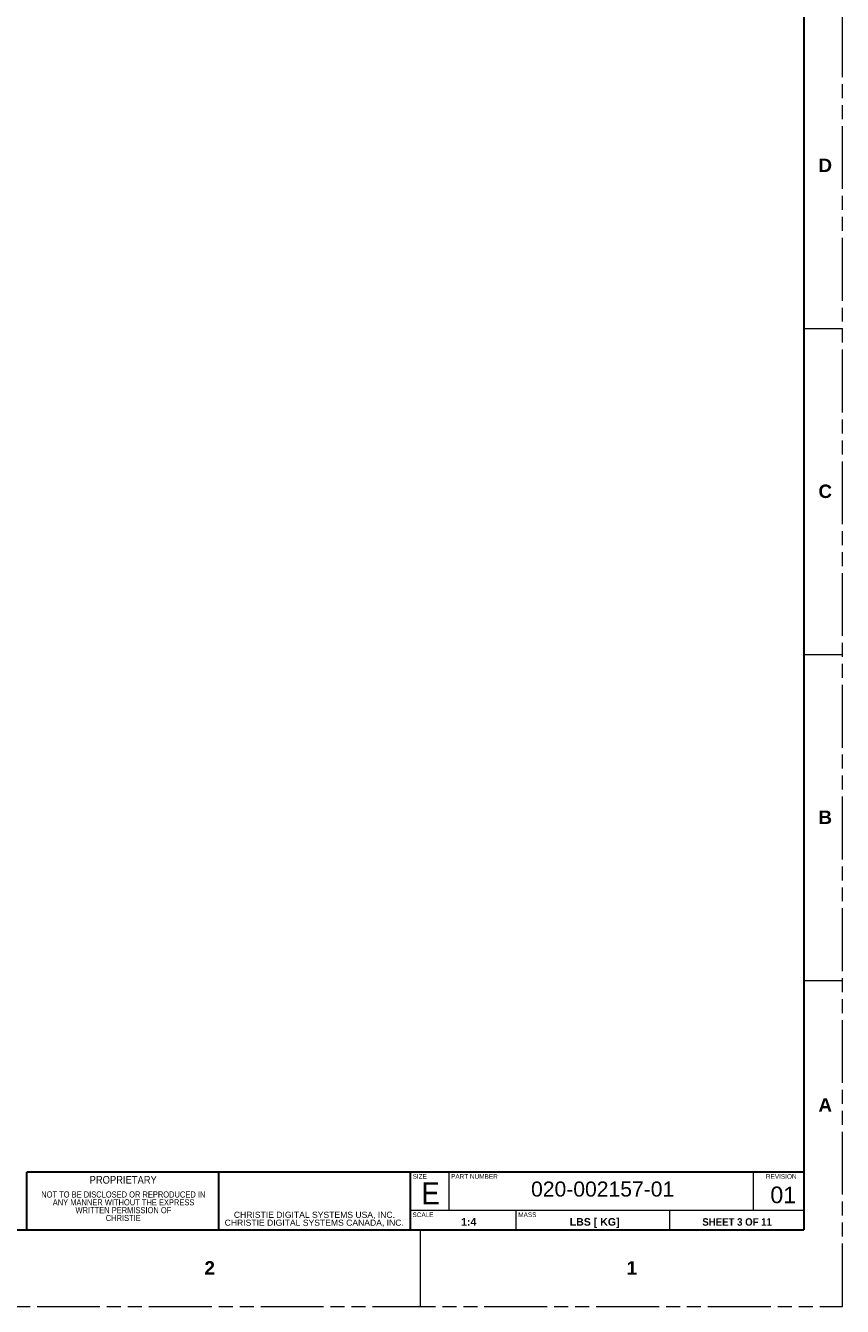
# Model space of a CAD drawing. Header units: millimetres. Extents: x 3925 to 5043, y -86 to 778.
# Tile 105 of 158: x 4772 to 5043, y -86 to 338. Entities that reach past the tile are written whole.
import ezdxf

# ---------------------------------------------------------------- set-up
doc = ezdxf.new("R2010")
doc.units = ezdxf.units.MM
doc.header["$LTSCALE"] = 46.255
doc.linetypes.add('PHANTOM', pattern=[0.8, 0.45, -0.05, 0.1, -0.05, 0.1, -0.05])
doc.linetypes.add('SLD-Solid', pattern=[0])
doc.layers.get('0').update_dxf_attribs({"linetype": 'CONTINUOUS'})
doc.layers.add('Form', color=7, linetype='CONTINUOUS', lineweight=13)
doc.styles.add('SLDTEXTSTYLE0', font='arialbd.ttf', dxfattribs={"height": 5.5})
doc.styles.add('SLDTEXTSTYLE1', font='txt', dxfattribs={"width": 0.913})
doc.styles.add('SLDTEXTSTYLE2', font='arial.ttf')
doc.styles.add('SLDTEXTSTYLE3', font='arial.ttf', dxfattribs={"width": 0.948})

msp = doc.modelspace()

# ---------------------------------------------------------------- linework, layer by layer
at = {"color": 7, "linetype": 'PHANTOM', "lineweight": 0}
for p, q in [((5042.5114, -86.0394), (5042.5114, 777.5606)), ((3924.9114, -86.0394), (5042.5114, -86.0394))]:
    msp.add_line(p, q, dxfattribs=at)
at = {"color": 7, "linetype": 'Continuous', "lineweight": 30}
for p in [(5029.8114, 752.1606), (3937.6114, -60.6394)]:
    msp.add_line(p, (5029.8114, -60.6394), dxfattribs=at)
at = {"color": 7, "linetype": 'Continuous', "lineweight": 0}
for p, q in [((5029.8114, 237.8106), (5042.5114, 237.8106)), ((5029.8114, 129.8606), (5042.5114, 129.8606)), ((5029.8114, 21.9106), (5042.5114, 21.9106)), ((4709.1364, -60.6394), (4772.6364, -60.6394)), ((4902.8114, -60.6394), (4902.8114, -86.0394))]:
    msp.add_line(p, q, dxfattribs=at)
at = {"layer": 'Form', "color": 7, "linetype": 'SLD-Solid', "lineweight": 30}
for p, q in [((5029.8114, -41.5894), (4772.6364, -41.5894)), ((4772.6364, -60.6394), (4772.6364, -41.5894)), ((4836.1364, -60.6394), (4836.1364, -41.5894)), ((4899.6364, -60.6394), (4899.6364, -41.5894))]:
    msp.add_line(p, q, dxfattribs=at)
at = {"layer": 'Form', "color": 7, "linetype": 'SLD-Solid', "lineweight": 0}
for p, q in [((4772.6364, -60.6394), (4772.6364, -41.5894)), ((4912.3364, -54.2894), (4912.3364, -41.5894)), ((5013.1114, -54.2894), (5013.1114, -41.5894)), ((5029.8114, -54.2894), (4899.6364, -54.2894)), ((4934.5614, -60.6394), (4934.5614, -54.2894)), ((4985.3614, -60.6394), (4985.3614, -54.2894)), ((4836.1364, -60.6394), (4772.6364, -60.6394)), ((4899.6364, -60.6394), (4836.1364, -60.6394)), ((5029.8114, -60.6394), (4899.6364, -60.6394))]:
    msp.add_line(p, q, dxfattribs=at)

# ---------------------------------------------------------------- texts
at = {"color": 7, "linetype": 'Continuous', "lineweight": 0, "char_height": 4.445, "attachment_point": 1, "style": 'SLDTEXTSTYLE0'}
for s, insert in [('D', (5034.6057, 294.0583)), ('C', (5034.6057, 186.1083)), ('B', (5034.6057, 78.1583)), ('A', (5034.6057, -17.0917)), ('2', (4831.4057, -71.0667)), ('1', (4971.1057, -71.0667))]:
    msp.add_mtext(s, dxfattribs=dict(at, insert=insert))
at = {"color": 0, "linetype": 'Continuous', "lineweight": 0, "char_height": 2.032, "attachment_point": 2}
for s, insert, style in [('NOT TO BE DISCLOSED OR REPRODUCED IN', (4804.5353, -47.9623), 'SLDTEXTSTYLE1'), ('ANY MANNER WITHOUT THE EXPRESS', (4804.6171, -50.5587), 'SLDTEXTSTYLE1'), ('WRITTEN PERMISSION OF ', (4804.5624, -53.1552), 'SLDTEXTSTYLE1'), ('CHRISTIE DIGITAL SYSTEMS USA, INC.', (4867.7888, -54.6848), 'SLDTEXTSTYLE2'), ('CHRISTIE', (4804.5164, -55.7516), 'SLDTEXTSTYLE1'), ('CHRISTIE DIGITAL SYSTEMS CANADA, INC.', (4867.7313, -57.3038), 'SLDTEXTSTYLE2')]:
    msp.add_mtext(s, dxfattribs=dict(at, insert=insert, style=style))
at = {"layer": 'Form', "color": 7, "linetype": 'Continuous', "lineweight": 0}
for s, insert, char_height, attachment_point, style in [('SIZE', (4900.2768, -42.2209), 1.524, 1, 'SLDTEXTSTYLE1'), ('PART NUMBER', (4913.0143, -42.2415), 1.524, 1, 'SLDTEXTSTYLE1'), ('REVISION', (5017.2169, -42.2415), 1.524, 1, 'SLDTEXTSTYLE1'), ('PROPRIETARY', (4804.5108, -42.8579), 2.54, 2, 'SLDTEXTSTYLE1'), ('E', (4906.2413, -44.9098), 7.366, 2, 'SLDTEXTSTYLE1'), ('{\\H1.3333x;\\W1;020-002157-01}', (4939.4852, -44.6812), 3.75, 1, 'SLDTEXTSTYLE3'), ('{\\fArial|b0|i0|c136|p34;0\\fArial|b0|i0|c0|p34;1}', (5018.6792, -46.364), 5.5, 1, 'SLDTEXTSTYLE0'), ('SCALE', (4900.2483, -54.9277), 1.524, 1, 'SLDTEXTSTYLE1'), ('MASS', (4935.2517, -54.9236), 1.524, 1, 'SLDTEXTSTYLE1'), ('1:4', (4918.8577, -56.7973), 2.5, 2, 'SLDTEXTSTYLE0'), (' LBS [ KG]', (4960.0459, -56.8055), 2.5, 2, 'SLDTEXTSTYLE0'), ('{\\fArial|b1|i0|c136|p34;SHEET \\fArial|b1|i0|c0|p34;3\\fArial|b1|i0|c136|p34; OF\\fArial|b1|i0|c0|p34; 11}', (5007.6823, -56.8321), 2.5, 2, 'SLDTEXTSTYLE1')]:
    msp.add_mtext(s, dxfattribs=dict(at, insert=insert, char_height=char_height, attachment_point=attachment_point, style=style))

doc.saveas('drawing.dxf')
